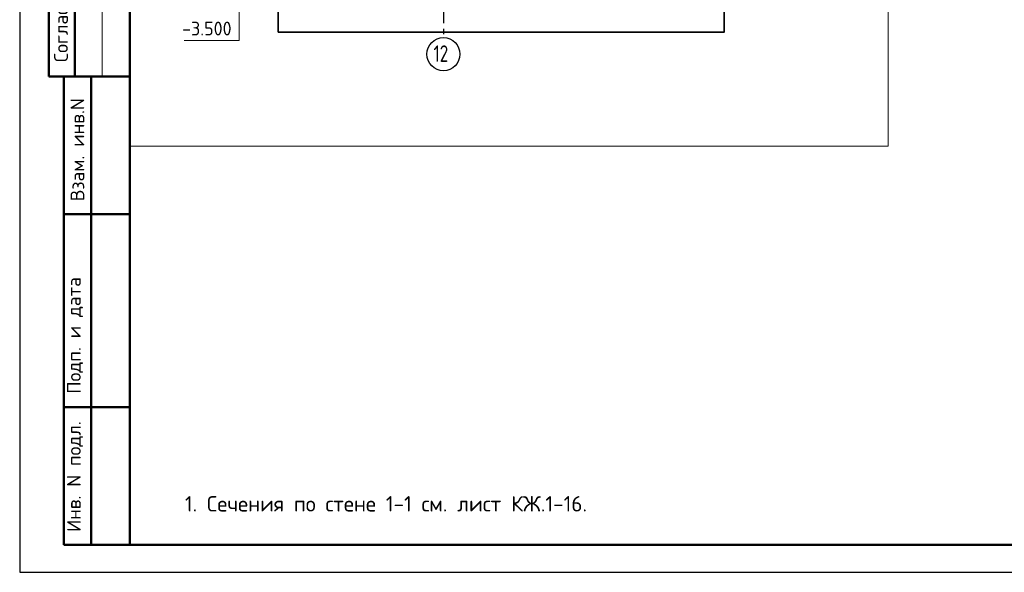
# Model space of a CAD drawing. Header units: millimetres. Extents: x 0 to 42000, y 0 to 29700.
# Tile 1 of 13: x 0 to 17880, y 0 to 10031. Entities that reach past the tile are written whole.
import ezdxf

# ---------------------------------------------------------------- set-up
doc = ezdxf.new("R2010")
doc.units = ezdxf.units.MM
doc.linetypes.add('______5', pattern=[1100, 800, -100, 100, -100])
doc.layers.add('Standard', color=7, linetype='Continuous', lineweight=25)
doc.layers.add('Оси', color=7, linetype='______5')
doc.styles.add('ISOCPEUR', font='txt')

msp = doc.modelspace()

# ---------------------------------------------------------------- linework, layer by layer
at = {"layer": 'Standard', "color": 7, "linetype": 'Continuous', "lineweight": 25, "transparency": 33554687}
msp.add_line((2000, 29200), (2000, 1058), dxfattribs=at)
at = {"layer": 'Standard', "color": 254, "linetype": 'Continuous', "lineweight": 35, "true_color": 0xc4c4ff, "transparency": 33554687}
msp.add_line((4695, 29200), (4695, 9803), dxfattribs=at)
at = {"layer": 'Standard', "color": 7, "linetype": 'Continuous', "lineweight": 50, "transparency": 33554687}
for p, q in [((527, 15500), (527, 9000)), ((527, 15500), (527, 9000)), ((1000, 15500), (1000, 9000)), ((0, 9000), (6, 9000)), ((527, 9000), (2000, 9000)), ((800, 500), (800, 9000)), ((800, 500), (800, 9000)), ((1300, 500), (1300, 9000)), ((800, 6500), (2000, 6500)), ((800, 3000), (2000, 3000)), ((2000, 500), (800, 500))]:
    msp.add_line(p, q, dxfattribs=at)
at = {"layer": 'Standard', "color": 7, "linetype": 'Continuous', "lineweight": 13, "transparency": 33554687}
msp.add_line((1500, 15500), (1500, 9000), dxfattribs=at)
at = {"layer": 'Standard', "color": 7, "linetype": 'Continuous', "lineweight": 25, "transparency": 33554687}
msp.add_lwpolyline([(0, 0), (42000, 0), (42000, 29700), (0, 29700), (0, 0)], close=True, dxfattribs=at)
at = {"layer": 'Standard', "color": 7, "linetype": 'Continuous', "lineweight": 50, "transparency": 33554687}
msp.add_lwpolyline([(2000, 29200), (41500, 29200), (41500, 500), (2000, 500), (2000, 29200)], close=True, dxfattribs=at)
at = {"layer": 'Standard', "color": 7, "linetype": 'Continuous', "lineweight": 13, "transparency": 33554687}
for points in [[(15769, 29200), (2000, 29200), (2000, 7733), (15769, 7733), (15769, 29200)], [(3988, 10303), (3988, 9653), (2988, 9653)]]:
    msp.add_lwpolyline(points, dxfattribs=at)
at = {"layer": 'Standard', "color": 254, "linetype": 'Continuous', "lineweight": 35, "true_color": 0xc4c4ff, "transparency": 33554687}
msp.add_lwpolyline([(4695, 9803), (12790, 9803), (12790, 29200)], dxfattribs=at)
at = {"layer": 'Оси', "color": 8, "linetype": '______5', "lineweight": -3, "transparency": 33554687}
msp.add_line((7695, 12968), (7695, 9705), dxfattribs=at)
at = {"layer": 'Оси', "color": 7, "linetype": 'Continuous', "lineweight": -3, "transparency": 33554687}
msp.add_circle((7695, 9405), 300, dxfattribs=at)

# ---------------------------------------------------------------- texts
at = {"layer": 'Standard', "color": 7, "linetype": 'Continuous', "lineweight": 50, "transparency": 33554687, "char_height": 250, "attachment_point": 7, "rotation": 90, "style": 'ISOCPEUR'}
for s, insert, width in [('\\A1;{\\fISOCPEUR|i0|b0;\\H250.000000;\\W1.000000;\\C7;Согласовано}\\P', (875, 9261), 2071.88), ('\\A1;{\\fISOCPEUR|i0|b0;\\H250.000000;\\W1.000000;\\C7;Взам. инв.N}\\P', (1173, 6736), 1909.1), ('\\A1;{\\fISOCPEUR|i0|b0;\\H250.000000;\\W1.000000;\\C7;Подп. и дата}\\P', (1149, 3242), 2197.06), ('\\A1;{\\fISOCPEUR|i0|b0;\\H250.000000;\\W1.000000;\\C7;Инв. N подл.}\\P', (1149, 734), 2021.79)]:
    msp.add_mtext(s, dxfattribs=dict(at, insert=insert, width=width))
at = {"layer": 'Standard', "color": 7, "linetype": 'Continuous', "lineweight": 25, "transparency": 33554687, "insert": (2950, 9745), "char_height": 250, "width": 1067.86, "attachment_point": 7, "style": 'ISOCPEUR'}
msp.add_mtext('\\W0.95;-3.500', dxfattribs=at)
at = {"layer": 'Standard', "color": 7, "linetype": 'Continuous', "lineweight": 13, "transparency": 33554687, "insert": (3000, 1243), "char_height": 280, "width": 7413.82, "attachment_point": 4, "style": 'ISOCPEUR'}
msp.add_mtext('\\A1;{\\fISOCPEUR|i0|b0;\\H279.999995;\\W1.000000;\\C7;1. Сечения по стене 1-1 см. лист КЖ.1-16.}\\P', dxfattribs=at)
at = {"layer": 'Оси', "color": 7, "linetype": 'Continuous', "lineweight": 25, "transparency": 33554687, "insert": (7515, 9265), "char_height": 300, "width": 472.28, "attachment_point": 7, "style": 'ISOCPEUR'}
msp.add_mtext('\\W0.75;12', dxfattribs=at)

doc.saveas('drawing.dxf')
